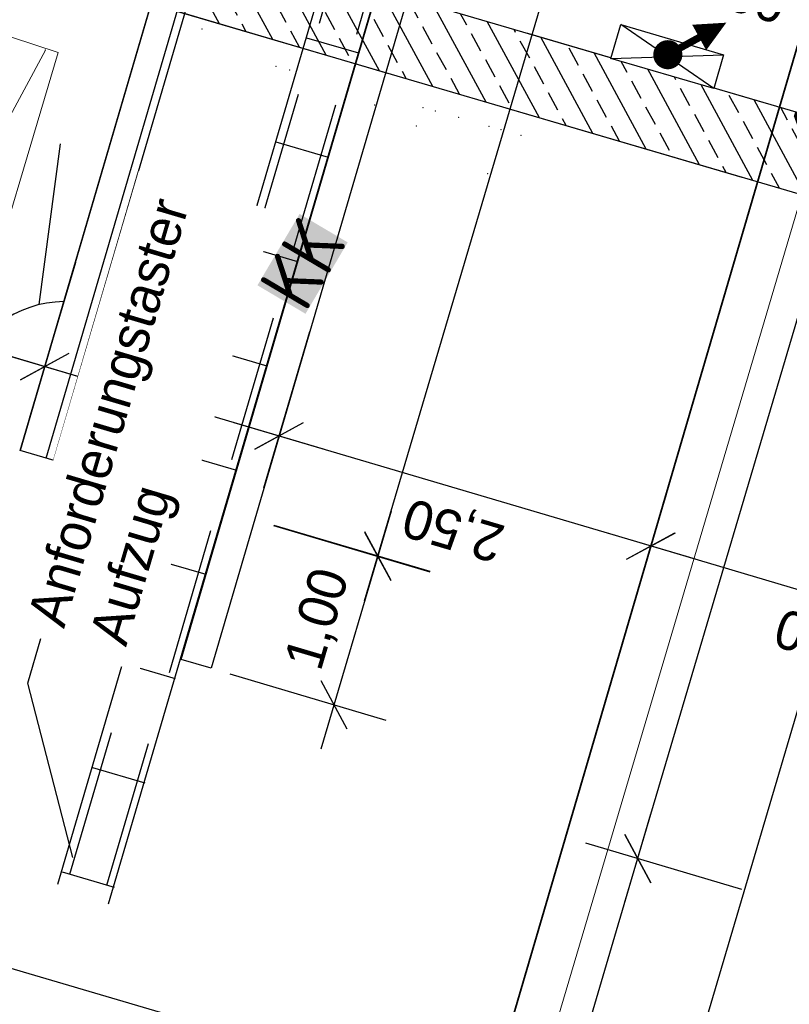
# Model space of a CAD drawing. Header units: millimetres. Extents: x -191 to 81095, y -508122 to 28741.
# Tile 84 of 255: x 5006.84 to 5011.8, y 10023.42 to 10029.76. Entities that reach past the tile are written whole.
import ezdxf
from ezdxf import colors
from ezdxf.entities.mleader import LeaderData, LeaderLine
from ezdxf.math import Vec2, Vec3

# ---------------------------------------------------------------- set-up
doc = ezdxf.new("R2010")
doc.units = ezdxf.units.MM
for name, pattern in [('ACAD_ISO10W100', [18, 12, -3, 0, -3]), ('AUSGEZOGEN', [2, 1, 1]), ('DASHED', [19.05, 12.7, -6.35]), ('Marx-Verm$0$1', [0]), ('Marx-Verm$0$4', [0.36, 0.16, -0.2]), ('STRICHPUNKT', [1, 0.5, -0.25, 0, -0.25]), ('VE22-087 DB - VST Hervest-Dorsten ALK VA2736$0$1', [0]), ('VERDECKT2', [4.7625, 3.175, -1.5875])]:
    doc.linetypes.add(name, pattern=pattern)
doc.layers.get('0').update_dxf_attribs({"color": 251})
for name, color, linetype, lineweight in [('240620_Dorsten Achse$0$EB-62273R-A-ACHSE', 1, 'Continuous', 35), ('Marx-Verm$0$BKanaele-txt', 251, 'Marx-Verm$0$1', 25), ('Marx-Verm$0$L_BBauwerk', 251, 'Marx-Verm$0$1', 18), ('Marx-Verm$0$L_BTopogrf', 251, 'Marx-Verm$0$1', 18), ('Marx-Verm$0$S_B-Bstg', 251, 'Marx-Verm$0$1', 18), ('Marx-Verm$0$S_BBauwerk', 251, 'Marx-Verm$0$1', 18), ('Marx-Verm$0$S_BKanaele', 251, 'Marx-Verm$0$1', 18), ('Marx-Verm$0$S_BTopogrf', 251, 'Marx-Verm$0$1', 18), ('TTK-P-Text unten', 12, 'Continuous', 25), ('TTK-P-Treppe oben', 12, 'Continuous', 25), ('TTK-P-Treppe unten', 12, 'Continuous', 25), ('VE22-087 DB - VST Hervest-Dorsten ALK VA2736$0$AX_Bahnverkehr', 7, 'VE22-087 DB - VST Hervest-Dorsten ALK VA2736$0$1', 18), ('VE22-087 DB - VST Hervest-Dorsten ALK VA2736$0$AX_Gehoelz', 7, 'VE22-087 DB - VST Hervest-Dorsten ALK VA2736$0$1', 18), ('VE22-087 DB - VST Hervest-Dorsten ALK VA2736$0$AX_Gleis', 7, 'VE22-087 DB - VST Hervest-Dorsten ALK VA2736$0$1', 18)]:
    doc.layers.add(name, color=color, linetype=linetype, lineweight=lineweight)
doc.layers.add('B.E.P. KTB', color=1, linetype='DASHED', true_color=0xff0000)
for name, color, linetype in [('TTK-P-Böschung', 140, 'Continuous'), ('TTK-P-Gleis', 162, 'Continuous'), ('TTK-P-Kabelkanal', 162, 'Continuous'), ('TTk-P-Kappe', 162, 'Continuous'), ('TTK-P-PU', 12, 'Continuous'), ('TTK-P-Treppenturm', 140, 'Continuous'), ('TTK-Schnittlinien 100', 3, 'Continuous'), ('XREF ALK Kataster', 251, 'Continuous'), ('XREF Nachvermessung', 7, 'Continuous'), ('XYYY_44500---_Beleuchtungsanlagen', 10, 'Continuous')]:
    doc.layers.add(name, color=color, linetype=linetype)
doc.styles.add('AKG DIN 6776', font='AKG_DIN67.TTF')
doc.styles.add('Marx-Verm$0$1', font='isocp')
doc.dimstyles.new('TTK', dxfattribs={"dimtxt": 2.5, "dimasz": 2.5, "dimexe": 3.5, "dimexo": 0.1, "dimgap": 1, "dimtad": 1, "dimzin": 0, "dimtxsty": 'AKG DIN 6776', "dimblk": 'OBLIQUE', "dimcen": -0.09, "dimdle": 3, "dimclrd": 256, "dimclre": 256, "dimclrt": 256, "dimadec": 3, "dimazin": 0, "dimtfac": 1, "dimtofl": 0, "dimtmove": 0, "dimatfit": 3, "dimldrblk": 'OBLIQUE', "dimfxl": 7, "dimfxlon": 1, "dimtolj": 1, "dimtzin": 0, "dimlwd": -1, "dimlwe": -1, "dimarcsym": 0})

# ---------------------------------------------------------------- blocks, each defined once
blk = doc.blocks.new('VE22-087 DB - VST Hervest-Dorsten ALK VA2736')
at = {"layer": 'VE22-087 DB - VST Hervest-Dorsten ALK VA2736$0$AX_Bahnverkehr', "color": 253, "linetype": 'VE22-087 DB - VST Hervest-Dorsten ALK VA2736$0$1', "lineweight": 13, "ltscale": 0.5, "true_color": 0x999999}
blk.add_polyline3d([(4996.0058, 10031.812, 0), (5001.6397, 10029.6191, 0), (5002.0924, 10031.1905, 0), (5007.0846, 10029.551, 0), (5004.9421, 10022.3517, 0), (5000.9659, 10008.3607, 0), (4997.431, 9995.9209, 0)], dxfattribs=at)
at = {"layer": 'VE22-087 DB - VST Hervest-Dorsten ALK VA2736$0$AX_Gehoelz', "color": 3, "linetype": 'VE22-087 DB - VST Hervest-Dorsten ALK VA2736$0$1', "lineweight": 13, "ltscale": 0.5, "true_color": 0x00ff00}
blk.add_polyline3d([(4990.9553, 9973.1358, 0), (4993.5314, 9982.1982, 0), (4997.431, 9995.9209, 0), (5000.9659, 10008.3607, 0), (5004.9421, 10022.3517, 0), (5007.0846, 10029.551, 0), (5002.0924, 10031.1905, 0), (5001.6397, 10029.6191, 0), (4996.9839, 10014.4106, 0), (4995.4133, 10009.2822, 0), (4990.7172, 9993.9406, 0), (4985.4705, 9991.1576, 0), (4981.4452, 9989.8642, 0), (4978.8851, 9987.4719, 0), (4976.7198, 9984.5933, 0), (4969.9596, 9970.9443, 0)], dxfattribs=at)
at = {"layer": 'VE22-087 DB - VST Hervest-Dorsten ALK VA2736$0$AX_Gleis', "color": 7, "linetype": 'VE22-087 DB - VST Hervest-Dorsten ALK VA2736$0$1', "lineweight": 13, "ltscale": 0.5}
blk.add_polyline3d([(4970.5571, 9883.8572, 0), (4972.6955, 9892.4652, 0), (4976.1334, 9904.7243, 0), (4979.3035, 9916.0344, 0), (4982.5575, 9927.639, 0), (4985.4245, 9937.8641, 0), (4986.4787, 9941.6264, 0), (4990.0438, 9953.8079, 0), (4993.3658, 9965.1623, 0), (4996.7188, 9976.6206, 0), (4999.9407, 9988.0482, 0), (5003.1497, 9999.7216, 0), (5006.5706, 10010.9356, 0), (5009.9133, 10022.0094, 0), (5013.196, 10033.0825, 0), (5015.581, 10042.1426, 0), (5016.6866, 10046.0724, 0)], dxfattribs=at)
blk = doc.blocks.new('_OBLIQUE')
at = {"color": 0, "linetype": 'ByBlock'}
blk.add_line((-0.5, -0.5), (0.5, 0.5), dxfattribs=at)
blk = doc.blocks.new('*D1323')
at = {"layer": 'DEFPOINTS', "color": 0}
for p in [(5010.8203, 10024.357), (5012.7522, 10023.7854), (5009.9824, 10014.342)]:
    blk.add_point(p, dxfattribs=at)
at = {"layer": 'TTK-P-Treppe oben'}
for p, q in [((5007.9432, 10014.6324), (5010.9054, 10024.6446)), ((5011.4915, 10024.1584), (5010.4846, 10024.4563)), ((5008.6995, 10014.7215), (5007.6927, 10015.0194))]:
    blk.add_line(p, q, dxfattribs=at)
at = {"layer": 'TTK-P-Treppe oben', "xscale": 0.25, "yscale": 0.25, "zscale": 0.25}
for p, rotation in [((5010.8203, 10024.357), 73.5187373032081), ((5008.0283, 10014.9201), 253.5187373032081)]:
    blk.add_blockref('_OBLIQUE', p, dxfattribs=dict(at, rotation=rotation))
at = {"layer": 'TTK-P-Treppe oben', "insert": (5009.1905, 10019.7077), "char_height": 0.25, "attachment_point": 5, "rotation": 73.51874, "style": 'AKG DIN 6776'}
blk.add_mtext('\\A1;9,84', dxfattribs=at)
blk = doc.blocks.new('*D1322')
at = {"layer": 'DEFPOINTS', "color": 0}
for p in [(5013.7727, 10034.3362), (5015.6813, 10033.7716), (5012.7522, 10023.7854)]:
    blk.add_point(p, dxfattribs=at)
at = {"layer": 'TTK-P-Treppe oben'}
for p, q in [((5010.7351, 10024.0693), (5013.8578, 10034.6239)), ((5014.4439, 10034.1376), (5013.4371, 10034.4355)), ((5011.4915, 10024.1584), (5010.4846, 10024.4563))]:
    blk.add_line(p, q, dxfattribs=at)
at = {"layer": 'TTK-P-Treppe oben', "xscale": 0.25, "yscale": 0.25, "zscale": 0.25}
for p, rotation in [((5013.7727, 10034.3362), 73.51873730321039), ((5010.8203, 10024.357), 253.5187373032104)]:
    blk.add_blockref('_OBLIQUE', p, dxfattribs=dict(at, rotation=rotation))
at = {"layer": 'TTK-P-Treppe oben', "insert": (5012.0627, 10029.4157), "char_height": 0.25, "attachment_point": 5, "rotation": 73.51874, "style": 'AKG DIN 6776'}
blk.add_mtext('\\A1;10,41', dxfattribs=at)
blk = doc.blocks.new('*D1317')
at = {"layer": 'DEFPOINTS', "color": 0}
for p in [(5010.9058, 10026.3695), (5010.8382, 10026.1413), (5013.2369, 10025.4376)]:
    blk.add_point(p, dxfattribs=at)
at = {"layer": 'TTK-P-Treppe oben'}
for p, q in [((5010.8411, 10026.1509), (5011.005, 10026.7052)), ((5013.5904, 10025.5753), (5010.6181, 10026.4547)), ((5013.2397, 10025.4472), (5013.4021, 10025.996))]:
    blk.add_line(p, q, dxfattribs=at)
at = {"layer": 'TTK-P-Treppe oben', "xscale": 0.25, "yscale": 0.25, "zscale": 0.25}
for p, rotation in [((5010.9058, 10026.3695), 163.518737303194), ((5013.3028, 10025.6604), 343.518737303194)]:
    blk.add_blockref('_OBLIQUE', p, dxfattribs=dict(at, rotation=rotation))
at = {"layer": 'TTK-P-Treppe oben', "insert": (5012.0351, 10025.7811), "char_height": 0.25, "attachment_point": 5, "rotation": 163.51874, "style": 'AKG DIN 6776', "bg_fill": 3, "box_fill_scale": 1.1, "bg_fill_color": 256, "bg_fill_true_color": 13158600, "bg_fill_transparency": 0}
blk.add_mtext('\\A1;2,50', dxfattribs=at)
blk = doc.blocks.new('*D1316')
at = {"layer": 'DEFPOINTS', "color": 0}
for p in [(5008.6441, 10027.543), (5008.5069, 10027.0793), (5011.0428, 10026.8392)]:
    blk.add_point(p, dxfattribs=at)
at = {"layer": 'TTK-P-Treppe oben'}
for p, q in [((5008.6412, 10027.5334), (5008.4076, 10026.7437)), ((5011.1917, 10026.2849), (5008.2192, 10027.1644)), ((5011.04, 10026.8296), (5010.8047, 10026.0344))]:
    blk.add_line(p, q, dxfattribs=at)
at = {"layer": 'TTK-P-Treppe oben', "xscale": 0.25, "yscale": 0.25, "zscale": 0.25}
for p, rotation in [((5008.5069, 10027.0793), 163.5187373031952), ((5010.904, 10026.3701), 343.5187373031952)]:
    blk.add_blockref('_OBLIQUE', p, dxfattribs=dict(at, rotation=rotation))
at = {"layer": 'TTK-P-Treppe oben', "insert": (5009.6363, 10026.4908), "char_height": 0.25, "attachment_point": 5, "rotation": 163.51874, "style": 'AKG DIN 6776'}
blk.add_mtext('\\A1;2,50', dxfattribs=at)
blk = doc.blocks.new('*D1315')
at = {"layer": 'DEFPOINTS', "color": 0}
for p in [(5007.1963, 10028.2031), (5008.7077, 10027.7597), (5006.9961, 10027.5262)]:
    blk.add_point(p, dxfattribs=at)
at = {"layer": 'TTK-P-Treppe oben'}
for p, q in [((5007.1935, 10028.1935), (5006.8968, 10027.1906)), ((5008.7048, 10027.7501), (5008.4071, 10026.7438)), ((5008.7941, 10026.9943), (5006.7084, 10027.6114))]:
    blk.add_line(p, q, dxfattribs=at)
at = {"layer": 'TTK-P-Treppe oben', "xscale": 0.25, "yscale": 0.25, "zscale": 0.25}
for p, rotation in [((5006.9961, 10027.5262), 163.5187373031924), ((5008.5064, 10027.0794), 343.5187373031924)]:
    blk.add_blockref('_OBLIQUE', p, dxfattribs=dict(at, rotation=rotation))
at = {"layer": 'TTK-P-Treppe oben', "insert": (5007.6821, 10027.0691), "char_height": 0.25, "attachment_point": 5, "rotation": 163.51874, "style": 'AKG DIN 6776', "bg_fill": 3, "box_fill_scale": 1.1, "bg_fill_color": 256, "bg_fill_true_color": 13158600, "bg_fill_transparency": 0}
blk.add_mtext('\\A1;1,57', dxfattribs=at)
blk = doc.blocks.new('*D1314')
at = {"layer": 'DEFPOINTS', "color": 0}
for p in [(5001.472, 10032.2218), (5000.6392, 10029.407), (5007.2217, 10028.2894)]:
    blk.add_point(p, dxfattribs=at)
at = {"layer": 'TTK-P-Treppe oben'}
for p, q in [((5000.8378, 10030.0782), (5000.5399, 10029.0714)), ((5007.2836, 10027.4412), (5000.3515, 10029.4921)), ((5007.1945, 10028.1975), (5006.8966, 10027.1907))]:
    blk.add_line(p, q, dxfattribs=at)
at = {"layer": 'TTK-P-Treppe oben', "xscale": 0.25, "yscale": 0.25, "zscale": 0.25}
for p, rotation in [((5000.6392, 10029.407), 163.5187373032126), ((5006.9959, 10027.5263), 343.5187373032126)]:
    blk.add_blockref('_OBLIQUE', p, dxfattribs=dict(at, rotation=rotation))
at = {"layer": 'TTK-P-Treppe oben', "insert": (5003.7484, 10028.233), "char_height": 0.25, "attachment_point": 5, "rotation": 163.51874, "style": 'AKG DIN 6776'}
blk.add_mtext('\\A1;6,63', dxfattribs=at)
blk = doc.blocks.new('*D1311')
at = {"layer": 'DEFPOINTS', "color": 0}
for p in [(5009.9281, 10037.5483), (5012.2661, 10036.8566), (5006.8393, 10026.986)]:
    blk.add_point(p, dxfattribs=at)
at = {"layer": 'TTK-P-Treppe oben'}
for p, q in [((5009.0589, 10026.0164), (5012.3512, 10037.1443)), ((5011.5948, 10037.0552), (5012.6017, 10036.7573)), ((5008.4728, 10026.5027), (5009.4796, 10026.2048))]:
    blk.add_line(p, q, dxfattribs=at)
at = {"layer": 'TTK-P-Treppe oben', "xscale": 0.25, "yscale": 0.25, "zscale": 0.25}
for p, rotation in [((5012.2661, 10036.8566), 73.518737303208), ((5009.144, 10026.3041), 253.518737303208)]:
    blk.add_blockref('_OBLIQUE', p, dxfattribs=dict(at, rotation=rotation))
at = {"layer": 'TTK-P-Treppe oben', "insert": (5010.4713, 10031.6495), "char_height": 0.25, "attachment_point": 5, "rotation": 73.51874, "style": 'AKG DIN 6776'}
blk.add_mtext('\\A1;11,00', dxfattribs=at)
blk = doc.blocks.new('*D1310')
at = {"layer": 'DEFPOINTS', "color": 0}
for p in [(5008.1586, 10026.5988), (5008.069, 10025.5829), (5008.8613, 10025.3485)]:
    blk.add_point(p, dxfattribs=at)
at = {"layer": 'TTK-P-Treppe oben'}
for p, q in [((5009.23, 10026.5947), (5008.7762, 10025.0608)), ((5008.4736, 10026.5056), (5009.4805, 10026.2077)), ((5008.1901, 10025.5471), (5009.1969, 10025.2492))]:
    blk.add_line(p, q, dxfattribs=at)
at = {"layer": 'TTK-P-Treppe oben', "xscale": 0.25, "yscale": 0.25, "zscale": 0.25}
for p, rotation in [((5009.1449, 10026.307), 73.51873730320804), ((5008.8613, 10025.3485), 253.518737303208)]:
    blk.add_blockref('_OBLIQUE', p, dxfattribs=dict(at, rotation=rotation))
at = {"layer": 'TTK-P-Treppe oben', "insert": (5008.7694, 10025.8969), "char_height": 0.25, "attachment_point": 5, "rotation": 73.51874, "style": 'AKG DIN 6776'}
blk.add_mtext('\\A1;1,00', dxfattribs=at)
blk = doc.blocks.new('*D1302')
at = {"layer": 'DEFPOINTS', "color": 0}
for p in [(5008.6643, 10030.0981), (5014.6744, 10029.2671), (5014.4206, 10028.4093)]:
    blk.add_point(p, dxfattribs=at)
at = {"layer": 'TTK-P-Treppe unten'}
for p, q in [((5008.7233, 10030.2977), (5009.0212, 10031.3046)), ((5008.6343, 10031.0541), (5014.962, 10029.182)), ((5014.4758, 10028.5958), (5014.7737, 10029.6027))]:
    blk.add_line(p, q, dxfattribs=at)
at = {"layer": 'TTK-P-Treppe unten', "xscale": 0.25, "yscale": 0.25, "zscale": 0.25}
for p, rotation in [((5008.9219, 10030.969), 163.5187373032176), ((5014.6744, 10029.2671), 343.5187373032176)]:
    blk.add_blockref('_OBLIQUE', p, dxfattribs=dict(at, rotation=rotation))
at = {"layer": 'TTK-P-Treppe unten', "insert": (5011.729, 10029.8844), "char_height": 0.25, "attachment_point": 5, "rotation": 163.51874, "style": 'AKG DIN 6776', "bg_fill": 3, "box_fill_scale": 1.1, "bg_fill_color": 256, "bg_fill_true_color": 13158600, "bg_fill_transparency": 0}
blk.add_mtext('\\A1;6,00', dxfattribs=at)
blk = doc.blocks.new('*D1299')
at = {"layer": 'DEFPOINTS', "color": 0}
for p in [(5012.7576, 10028.3787), (5013.8006, 10028.0701), (5009.7905, 10014.3983)]:
    blk.add_point(p, dxfattribs=at)
at = {"layer": 'TTK-P-Treppe unten'}
for p, q in [((5008.6304, 10014.4287), (5012.8427, 10028.6663)), ((5013.4288, 10028.1801), (5012.422, 10028.478)), ((5009.3867, 10014.5177), (5008.3798, 10014.8156))]:
    blk.add_line(p, q, dxfattribs=at)
at = {"layer": 'TTK-P-Treppe unten', "xscale": 0.25, "yscale": 0.25, "zscale": 0.25}
for p, rotation in [((5012.7576, 10028.3787), 73.51873730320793), ((5008.7155, 10014.7163), 253.5187373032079)]:
    blk.add_blockref('_OBLIQUE', p, dxfattribs=dict(at, rotation=rotation))
at = {"layer": 'TTK-P-Treppe unten', "insert": (5010.5028, 10021.6166), "char_height": 0.25, "attachment_point": 5, "rotation": 73.51874, "style": 'AKG DIN 6776'}
blk.add_mtext('\\A1;14,25', dxfattribs=at)
blk = doc.blocks.new('_None')
blk = doc.blocks.new('Marx-Verm$0$99')
at = {"color": 0}
blk.add_point((0, 0), dxfattribs=at)
blk = doc.blocks.new('Marx-Verm')
at = {"layer": 'Marx-Verm$0$L_BBauwerk', "linetype": 'Marx-Verm$0$4', "lineweight": 35, "ltscale": 0.2}
blk.add_line((2567433.9027, 5726884.0235, 36.489), (2567433.9027, 5726884.0235, 35.7843), dxfattribs=at)
at = {"layer": 'Marx-Verm$0$L_BTopogrf', "ltscale": 0.2}
blk.add_line((2567429.8226, 5726881.7194, 36.5497), (2567431.2338, 5726884.4215, 36.6457), dxfattribs=at)
at = {"layer": 'Marx-Verm$0$S_B-Bstg'}
for p, xscale, yscale, zscale, rotation in [((2567432.2416, 5726884.5706, 34.518), 0.2000000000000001, 0.2000000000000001, 0.2000000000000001, 0.7647498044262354), ((2567432.722, 5726884.3362, 36.1104), 0.2, 0.2, 0.2, 0.7647497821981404), ((2567432.8089, 5726884.3129, 36.1104), 0.2, 0.2, 0.2, 0.7647497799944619), ((2567433.6736, 5726884.0817, 36.1104), 0.2, 0.2, 0.2, 0.7647497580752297), ((2567433.752, 5726884.0608, 36.1104), 0.1999999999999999, 0.1999999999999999, 0.1999999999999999, 0.7647497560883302), ((2567434.1004, 5726883.9676, 36.4711), 0.2, 0.2, 0.2, 0.7647497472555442), ((2567434.1777, 5726883.9469, 36.4711), 0.2, 0.2, 0.2, 0.7647497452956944), ((2567434.3068, 5726883.9125, 36.4711), 0.1999999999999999, 0.1999999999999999, 0.1999999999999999, 0.7647497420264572)]:
    blk.add_blockref('Marx-Verm$0$99', p, dxfattribs=dict(at, xscale=xscale, yscale=yscale, zscale=zscale, rotation=rotation))
at = {"layer": 'Marx-Verm$0$S_BBauwerk', "lineweight": 35, "xscale": 0.2, "yscale": 0.2, "zscale": 0.2, "rotation": 0.7647497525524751}
for p in [(2567433.9027, 5726884.0235, 36.489), (2567433.9027, 5726884.0235, 35.7843)]:
    blk.add_blockref('Marx-Verm$0$99', p, dxfattribs=at)
at = {"layer": 'Marx-Verm$0$S_BBauwerk', "xscale": 0.2, "yscale": 0.2, "zscale": 0.2, "rotation": 0.7647497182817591}
blk.add_blockref('Marx-Verm$0$99', (2567434.0948, 5726883.6621, 36.6805), dxfattribs=at)
at = {"layer": 'Marx-Verm$0$S_BKanaele'}
for p, xscale, yscale, zscale, rotation in [((2567433.3611, 5726884.0943, 36.9883), 0.2, 0.2, 0.2, 0.7647497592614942), ((2567433.6307, 5726883.9625, 36.9835), 0.2000000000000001, 0.2000000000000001, 0.2000000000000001, 0.7647497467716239)]:
    blk.add_blockref('Marx-Verm$0$99', p, dxfattribs=dict(at, xscale=xscale, yscale=yscale, zscale=zscale, rotation=rotation))
at = {"layer": 'Marx-Verm$0$S_BTopogrf', "xscale": 0.2000000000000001, "yscale": 0.2000000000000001, "zscale": 0.2000000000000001, "rotation": 0.764749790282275}
blk.add_blockref('Marx-Verm$0$99', (2567431.2338, 5726884.4215, 36.6457), dxfattribs=at)
at = {"layer": 'Marx-Verm$0$BKanaele-txt', "insert": (2567432.62, 5726882.9237, 36.8), "char_height": 0.36, "attachment_point": 1, "rotation": 60.15125, "style": 'Marx-Verm$0$1', "bg_fill": 1, "box_fill_scale": 1, "bg_fill_color": 7, "bg_fill_true_color": 16777215, "bg_fill_transparency": 0}
blk.add_mtext('KK', dxfattribs=at)
blk = doc.blocks.new('Wandanbauleuchte')
at = {"color": 0}
blk.add_wipeout([(0, 0.345), (0.2266, 0.345), (0.2266, -0.345), (0, -0.345)], dxfattribs=at)
blk.add_lwpolyline([(0, 0.345), (0.2266, 0.345), (0.2266, -0.345), (0, -0.345)], close=True, dxfattribs=at)
for points in [[(0, 0.345), (0.2266, -0.345)], [(0, -0.345), (0.2266, 0.345)]]:
    blk.add_lwpolyline(points, dxfattribs=at)

msp = doc.modelspace()

# ---------------------------------------------------------------- hatches: boundary and pattern name
at = {"layer": 'TTK-P-Treppe unten'}
h = msp.add_hatch(dxfattribs=at)
h.set_pattern_fill('ANSI33', color=251, scale=0.04)
h.set_pattern_definition([(118.5187373, (18223.8368, 12392.8369), (-0.2231798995, -0.1212713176), []), (118.5187373, (18223.88775, 12393.00914), (-0.2231798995, -0.1212713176), [0.127, -0.0635])])
h.paths.add_polyline_path([(5014.134, 10027.4304), (5013.6542, 10027.5711), (5009.7905, 10014.3983), (5010.2692, 10014.2555)])
h.paths.add_polyline_path([(5013.6598, 10027.5903), (5014.1396, 10027.4495), (5014.4211, 10028.4091), (5002.3409, 10031.9511), (5002.199, 10031.4717), (5013.8006, 10028.0701)])

# ---------------------------------------------------------------- next in the draw order: block references
at = {"layer": 'XREF ALK Kataster', "color": 251}
msp.add_blockref('VE22-087 DB - VST Hervest-Dorsten ALK VA2736', (0, 0), dxfattribs=at)

# ---------------------------------------------------------------- next in the draw order: hatches: boundary and pattern name
at = {"layer": 'TTK-P-Treppenturm', "transparency": 33554483}
h = msp.add_hatch(dxfattribs=at)
h.set_pattern_fill('ANGLE', color=251)
h.set_pattern_definition([(73.51874, (18213.195, 12379.5874), (-6.6980043, 1.981657), [5.08, -1.905]), (163.51874, (18213.195, 12379.5874), (-1.981657, -6.6980043), [5.08, -1.905])])
h.paths.add_polyline_path([(5005.0167, 10029.3519), (5004.9095, 10028.9666), (5012.9873, 10026.7188), (5009.4989, 10014.8253), (5009.8828, 10014.7128), (5013.4853, 10026.9954)])

# ---------------------------------------------------------------- next in the draw order: linework, layer by layer
at = {"layer": 'TTK-P-Böschung', "color": 251}
msp.add_line((5006.9604, 10027.9257), (5007.0992, 10028.9606), dxfattribs=at)
msp.add_arc((5007.1309, 10027.2282), 0.7174, 90.80695, 161.86258, dxfattribs=at)
at = {"layer": 'TTK-P-Kabelkanal', "color": 251, "linetype": 'VERDECKT2', "ltscale": 0.3}
msp.add_line((5007.3977, 10024.1854), (5011.7434, 10038.9809), dxfattribs=at)
at = {"layer": 'TTK-P-Kabelkanal', "color": 251}
msp.add_line((5007.409, 10024.0651), (5011.7818, 10038.9483), dxfattribs=at)
at = {"layer": 'TTK-P-Kabelkanal', "color": 251, "linetype": 'AUSGEZOGEN', "ltscale": 10}
for p, q in [((5009.023, 10029.5446), (5008.687, 10029.6431)), ((5008.8259, 10028.8729), (5008.49, 10028.9715)), ((5008.6288, 10028.2012), (5008.2929, 10028.2998)), ((5008.4318, 10027.5295), (5008.0959, 10027.6281)), ((5008.2347, 10026.8578), (5007.8988, 10026.9564)), ((5008.0377, 10026.1861), (5007.7017, 10026.2847)), ((5007.8406, 10025.5145), (5007.5047, 10025.613)), ((5007.6435, 10024.8428), (5007.3076, 10024.9413)), ((5007.4465, 10024.1711), (5007.1105, 10024.2696))]:
    msp.add_line(p, q, dxfattribs=at)
at = {"layer": 'TTK-P-Kabelkanal', "color": 251, "flags": 128}
msp.add_lwpolyline([(5007.0814, 10024.1914), (5011.4725, 10039.1374), (5013.014, 10040.6012)], dxfattribs=at)
at = {"layer": 'TTK-P-Kabelkanal', "color": 251, "linetype": 'VERDECKT2', "ltscale": 0.3, "flags": 128}
msp.add_lwpolyline([(5007.1585, 10024.2556), (5011.5167, 10039.1103), (5012.9857, 10040.5053)], dxfattribs=at)
at = {"layer": 'TTk-P-Kappe', "color": 251}
msp.add_line((5007.6838, 10029.8647), (5006.8393, 10026.986), dxfattribs=at)
at = {"layer": 'TTk-P-Kappe', "color": 251, "linetype": 'AUSGEZOGEN', "ltscale": 10, "flags": 128}
for points in [[(5007.8771, 10025.6392), (5011.5367, 10038.113), (5011.7286, 10038.0568), (5008.069, 10025.5829), (5007.8771, 10025.6392), (5008.1586, 10026.5988)], [(5007.8181, 10026.6988), (5006.8393, 10026.986), (5009.9358, 10037.5404), (5010.9185, 10037.2517)], [(5007.0072, 10026.9367), (5010.1037, 10037.4912)], [(5007.0552, 10026.9226), (5010.1517, 10037.4771)]]:
    msp.add_lwpolyline(points, dxfattribs=at)
at = {"layer": 'TTK-P-PU', "color": 251}
for p, q in [((5001.4683, 10032.2093), (5014.4215, 10028.409)), ((5001.3264, 10031.7298), (5013.8006, 10028.0701))]:
    msp.add_line(p, q, dxfattribs=at)
at = {"layer": 'TTK-P-Treppe oben', "color": 251, "linetype": 'VERDECKT2', "ltscale": 0.5}
for p, q in [((5007.8246, 10030.3444), (5014.4215, 10028.409)), ((5007.6838, 10029.8647), (5013.9923, 10028.0138))]:
    msp.add_line(p, q, dxfattribs=at)

# ---------------------------------------------------------------- next in the draw order: dimensions: what is measured, and where the dimension line sits
at = {"layer": 'TTK-P-Treppe oben', "color": 251}
for base, p1, p2, picture, middle in [((5013.7727, 10034.3362), (5012.7522, 10023.7854), (5015.6813, 10033.7716), '*D1322', (5012.0627, 10029.4157)), ((5008.8613, 10025.3485), (5008.1586, 10026.5988), (5008.069, 10025.5829), '*D1310', (5008.7694, 10025.8969))]:
    dim = msp.add_linear_dim(base=base, p1=p1, p2=p2, angle=73.51874, dimstyle='TTK', override={"dimscale": 0, "dimdec": 2}, dxfattribs=at)
    dim.commit()
    dim.dimension.update_dxf_attribs({"geometry": picture, "text_midpoint": middle})
dim = msp.add_linear_dim(base=(5010.8203, 10024.357), p1=(5009.9824, 10014.342), p2=(5012.7522, 10023.7854), angle=73.51874, dimstyle='TTK', override={"dimscale": 0, "dimdec": 2}, dxfattribs=at)
dim.commit()
dim.dimension.update_dxf_attribs({"geometry": '*D1323', "text_midpoint": (5009.4243, 10019.6385), "dimtype": 160})

# ---------------------------------------------------------------- next in the draw order: dimensions: what is measured, and where the dimension line sits
dim = msp.add_linear_dim(base=(5010.9058, 10026.3695), p1=(5013.2369, 10025.4376), p2=(5010.8382, 10026.1413), angle=163.51874, dimstyle='TTK', override={"dimscale": 0, "dimdec": 2, "dimtfill": 1}, dxfattribs=at)
dim.commit()
dim.dimension.update_dxf_attribs({"geometry": '*D1317', "text_midpoint": (5012.0351, 10025.7811)})

# ---------------------------------------------------------------- next in the draw order: dimensions: what is measured, and where the dimension line sits
dim = msp.add_linear_dim(base=(5008.5069, 10027.0793), p1=(5011.0428, 10026.8392), p2=(5008.6441, 10027.543), angle=163.51874, dimstyle='TTK', override={"dimscale": 0, "dimdec": 2}, dxfattribs=at)
dim.commit()
dim.dimension.update_dxf_attribs({"geometry": '*D1316', "text_midpoint": (5009.6363, 10026.4908)})

# ---------------------------------------------------------------- next in the draw order: dimensions: what is measured, and where the dimension line sits
dim = msp.add_linear_dim(base=(5006.9961, 10027.52625), p1=(5008.70765, 10027.7597), p2=(5007.19635, 10028.20309), angle=163.51874, dimstyle='TTK', override={"dimscale": 0, "dimdec": 2, "dimtfill": 1}, dxfattribs=at)
dim.commit()
dim.dimension.update_dxf_attribs({"geometry": '*D1315', "text_midpoint": (5007.68209, 10027.0691)})

# ---------------------------------------------------------------- next in the draw order: dimensions: what is measured, and where the dimension line sits
for base, p1, p2, angle, picture, middle in [((5012.2661, 10036.8566), (5006.8393, 10026.986), (5009.9281, 10037.5483), 73.51874, '*D1311', (5010.4713, 10031.6495)), ((5000.6392, 10029.407), (5007.2217, 10028.2894), (5001.472, 10032.2218), 163.51874, '*D1314', (5003.7484, 10028.233))]:
    dim = msp.add_linear_dim(base=base, p1=p1, p2=p2, angle=angle, dimstyle='TTK', override={"dimscale": 0, "dimdec": 2}, dxfattribs=at)
    dim.commit()
    dim.dimension.update_dxf_attribs({"geometry": picture, "text_midpoint": middle})

# ---------------------------------------------------------------- next in the draw order: dimensions: what is measured, and where the dimension line sits
at = {"layer": 'TTK-P-Treppe unten', "color": 251}
dim = msp.add_linear_dim(base=(5014.6744, 10029.2671), p1=(5008.6643, 10030.0981), p2=(5014.4206, 10028.4093), angle=163.51874, dimstyle='TTK', override={"dimscale": 0, "dimtfill": 1}, dxfattribs=at)
dim.commit()
dim.dimension.update_dxf_attribs({"geometry": '*D1302', "text_midpoint": (5011.7981, 10030.118), "dimtype": 160})

# ---------------------------------------------------------------- next in the draw order: dimensions: what is measured, and where the dimension line sits
dim = msp.add_linear_dim(base=(5012.7576, 10028.3787), p1=(5009.7905, 10014.3983), p2=(5013.8006, 10028.0701), angle=73.51874, dimstyle='TTK', override={"dimscale": 0}, dxfattribs=at)
dim.commit()
dim.dimension.update_dxf_attribs({"geometry": '*D1299', "text_midpoint": (5010.5028, 10021.6166)})

# ---------------------------------------------------------------- next in the draw order: leaders
at = {"layer": 'TTK-P-Text unten', "color": 251}
ml = msp.add_multileader_mtext('Standard', dxfattribs=at)
ml.set_content('\\A1;Anforderungstaster\\PAufzug', color=256, style='AKG DIN 6776')
ml.set_leader_properties(color=251)
ml.set_arrow_properties(name='NONE')
ml.build(insert=Vec2(0, 0))
ml.multileader.update_dxf_attribs({"dogleg_length": 3, "arrow_head_size": 0.3, "scale": 0.1})
ctx = ml.context
ctx.base_point, ctx.scale, ctx.char_height, ctx.arrow_head_size, ctx.landing_gap_size, ctx.plane_origin, ctx.plane_x_axis, ctx.plane_y_axis = Vec3(5007.0071, 10025.7637), 0.1, 0.25, 0.3, 0.1, Vec3(5007.1778, 10024.3634), Vec3(0.283702, 0.958913), Vec3(-0.958913, 0.283702)
notes = []
notes.append((ctx, [(0, (1, 1, 0), (5006.8878, 10025.4861), (0.283702, 0.958913), 0.3, [(0, [(5007.1778, 10024.3634)], 0, [])])]))
ctx.mtext.insert, ctx.mtext.text_direction, ctx.mtext.rotation, ctx.mtext.flow_direction = Vec3(5006.8814, 10025.9052), Vec3(0.283702, 0.958913), 1.283144, 5
ctx.mtext.has_bg_fill, ctx.mtext.bg_color, ctx.mtext.bg_scale_factor, ctx.mtext.bg_transparency, ctx.mtext.use_window_bg_color = 1, -1027028792, 1.5, 0, 1
for ctx, leaders in notes:
    for number, flags, end, landing, length, lines in leaders:
        leader = LeaderData()
        leader.index, (leader.has_last_leader_line, leader.has_dogleg_vector, leader.attachment_direction) = number, flags
        leader.last_leader_point, leader.dogleg_vector, leader.dogleg_length = Vec3(end), Vec3(landing), length
        for number, points, colour, breaks in lines:
            line = LeaderLine()
            line.index, line.vertices, line.color, line.breaks = number, Vec3.list(points), colors.encode_raw_color(colour), breaks
            leader.lines.append(line)
        ctx.leaders.append(leader)

# ---------------------------------------------------------------- next in the draw order: linework, layer by layer
at = {"layer": '240620_Dorsten Achse$0$EB-62273R-A-ACHSE', "color": 251}
msp.add_line((4987.4181, 9946.317), (5036.9707, 10115.2183), dxfattribs=at)
at = {"layer": 'TTK-P-Gleis', "color": 251, "linetype": 'STRICHPUNKT', "ltscale": 5, "transparency": 33554687, "flags": 128}
msp.add_lwpolyline([(4956.4242, 9828.3292), (4959.1437, 9839.6653, -0.000112), (4962.4331, 9853.3634, -0.000658), (4964.5275, 9862.0263, -0.000609), (4965.9506, 9867.8478, -0.000787), (4967.2732, 9873.1937, -0.00093), (4968.6927, 9878.8478, -0.001012), (4970.0948, 9884.3422, -0.004267), (4976.247, 9907.4308, -0.001012), (4977.7648, 9912.8943, -0.00093), (4979.3469, 9918.505, -0.000787), (4980.8598, 9923.8003, -0.000609), (4982.5222, 9929.558, -0.000658), (4985.0159, 9938.114, -0.000112), (4988.9789, 9951.6331), (5013.1324, 10033.9609), (5016.2741, 10044.6005)], format="xyb", dxfattribs=at)
at = {"layer": 'TTK-Schnittlinien 100', "color": 251, "linetype": 'ACAD_ISO10W100', "ltscale": 0.5}
msp.add_line((5026.7328, 10017.8081), (4998.093, 10026.1901), dxfattribs=at)

# ---------------------------------------------------------------- next in the draw order: block references
at = {"layer": 'XREF Nachvermessung', "color": 251, "rotation": 359.2603692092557}
msp.add_blockref('Marx-Verm', (-2636136.5692, -5683235.6624), dxfattribs=at)

# ---------------------------------------------------------------- next in the draw order: block references
at = {"layer": 'XYYY_44500---_Beleuchtungsanlagen', "rotation": 73.68688866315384}
msp.add_blockref('Wandanbauleuchte', (5010.9788, 10029.415), dxfattribs=at)

# ---------------------------------------------------------------- next in the draw order: linework, layer by layer
at = {"layer": 'B.E.P. KTB', "color": 4, "linetype": 'Continuous'}
msp.add_lwpolyline([(5011.2165, 10029.6465, 0.1875, 0, 0), (5011.3911, 10029.742, 0, 0, 0)], format="xyseb", dxfattribs=at)
at = {"layer": 'B.E.P. KTB', "color": 4, "linetype": 'Continuous', "const_width": 0.0469}
msp.add_lwpolyline([(5011.0141, 10029.5358), (5011.2165, 10029.6465)], dxfattribs=at)
at = {"layer": 'B.E.P. KTB', "color": 4, "linetype": 'Continuous'}
msp.add_lwpolyline([(5011.0473, 10029.5027, 0.0938, 0.0938, 1), (5010.9809, 10029.5688, 0.0938, 0.0938, 1)], format="xyseb", close=True, dxfattribs=at)
at = {"layer": 'B.E.P. KTB', "color": 4, "ltscale": 0.3}
for points in [[(5016.8514, 10029.4592), (5016.4256, 10028.004), (5011.0314, 10029.5937)], [(5016.9474, 10029.4311), (5016.4934, 10027.8797), (5011.003, 10029.4978)]]:
    msp.add_lwpolyline(points, dxfattribs=at)

doc.saveas('drawing.dxf')
